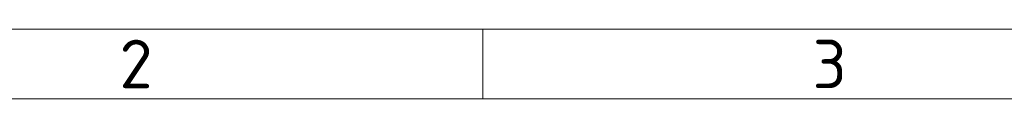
# Model space of a CAD drawing. Header units: millimetres. Extents: x 5 to 415, y 5 to 292.
# Tile 75 of 199: x 77 to 148, y 287 to 292. Entities that reach past the tile are written whole.
import ezdxf

# ---------------------------------------------------------------- set-up
doc = ezdxf.new("R2010")
doc.units = ezdxf.units.MM
doc.layers.add('Rahmen (ISO)', color=7, linetype='Continuous', lineweight=70)
doc.styles.add('Bezeichnungstext (ISO)', font='isocpeur.ttf')

# ---------------------------------------------------------------- blocks, each defined once
blk = doc.blocks.new('Ränder Basler-A3')
at = {"layer": 'Rahmen (ISO)', "color": 7, "lineweight": 18}
blk.add_line((5, 292), (415, 292), dxfattribs=at)
at = {"layer": 'Rahmen (ISO)', "color": 7, "linetype": 'Continuous', "lineweight": 18}
blk.add_line((110, 292), (110, 287), dxfattribs=at)
at = {"layer": 'Rahmen (ISO)', "lineweight": 18}
for p, q in [((60, 287), (110, 287)), ((110, 287), (160, 287))]:
    blk.add_line(p, q, dxfattribs=at)
at = {"layer": 'Rahmen (ISO)', "char_height": 3.5, "attachment_point": 5, "style": 'Bezeichnungstext (ISO)'}
for s, insert in [('\\fISOCPEUR|b0|i0;{\\H3.5000;2}', (85, 289.5)), ('\\fISOCPEUR|b0|i0;{\\H3.5000;3}', (135, 289.5))]:
    blk.add_mtext(s, dxfattribs=dict(at, insert=insert))

msp = doc.modelspace()

# ---------------------------------------------------------------- block references
msp.add_blockref('Ränder Basler-A3', (0, 0))

doc.saveas('drawing.dxf')
